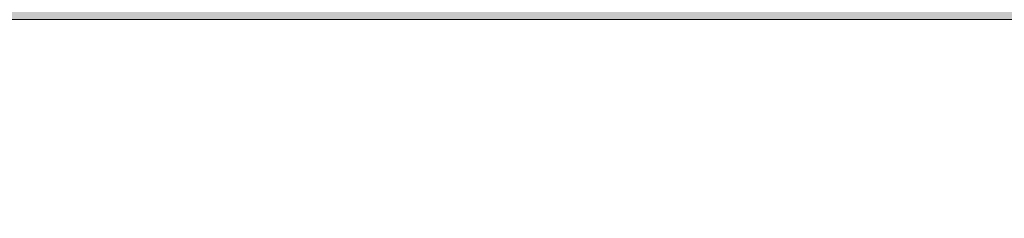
# Model space of a CAD drawing. Header units: metres. Extents: x 0.9 to 30.1, y -10.7 to 8.6.
# Tile 208 of 256: x 13.09683 to 13.10921, y 6.15641 to 6.15891. Entities that reach past the tile are written whole.
import ezdxf

# ---------------------------------------------------------------- set-up
doc = ezdxf.new("R2010")
doc.units = ezdxf.units.M
doc.layers.add('Keine', color=7, linetype='Continuous', lineweight=9)

msp = doc.modelspace()

# ---------------------------------------------------------------- hatches: boundary and pattern name
at = {"layer": 'Keine', "linetype": 'Continuous', "lineweight": 0, "true_color": 0x00aaff, "transparency": 33554687}
msp.add_hatch(color=140, dxfattribs=at).paths.add_polyline_path([(12.379399, 6.168908), (13.629399, 6.168908), (13.629399, 6.158908), (12.379399, 6.158908)])

# ---------------------------------------------------------------- linework, layer by layer
at = {"layer": 'Keine', "color": 7, "linetype": 'Continuous', "lineweight": 5, "transparency": 33554687, "flags": 128}
msp.add_lwpolyline([(12.379399, 6.168908), (13.629399, 6.168908), (13.629399, 6.158908), (12.379399, 6.158908)], close=True, dxfattribs=at)

# ---------------------------------------------------------------- next in the draw order: wipeouts: each hides what was drawn before it
at = {"color": 255}
msp.add_wipeout([(12.379399, 6.158908), (13.629399, 6.158908), (13.629399, 6.153908), (12.379399, 6.153908)], dxfattribs=at).dxf.layer = 'Keine'

# ---------------------------------------------------------------- next in the draw order: linework, layer by layer
at = {"layer": 'Keine', "flags": 128}
msp.add_lwpolyline([(12.379399, 6.158908), (13.629399, 6.158908), (13.629399, 6.153908), (12.379399, 6.153908)], close=True, dxfattribs=at)

doc.saveas('drawing.dxf')
